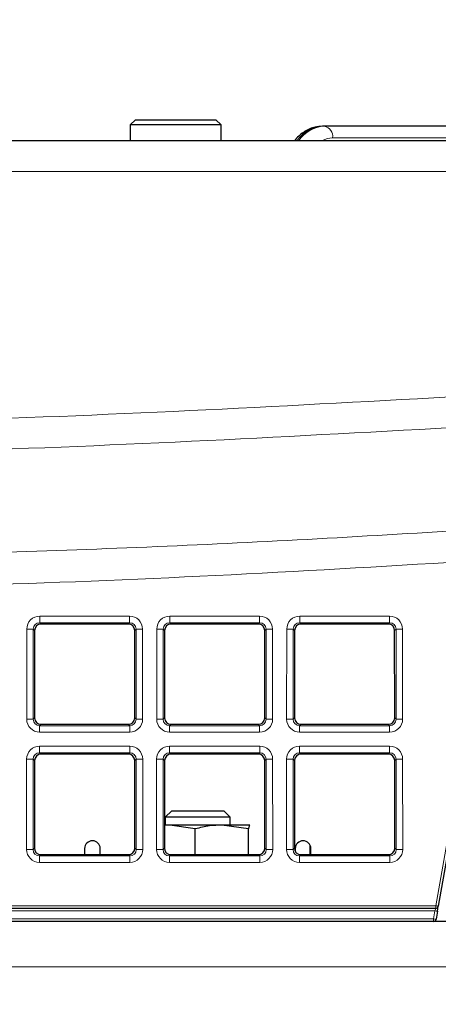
# Paper-space layout 'Blatt5' of a CAD drawing. Header units: millimetres. Extents: x 5 to 418, y 2 to 292.
# Tile 19 of 33: x 205 to 222, y 217 to 255. Entities that reach past the tile are written whole.
import ezdxf

# ---------------------------------------------------------------- set-up
doc = ezdxf.new("R2010")
doc.units = ezdxf.units.MM
doc.layers.add('SLD-0', color=7, linetype='Continuous')
doc.styles.add('SLDTEXTSTYLE1', font='TXT', dxfattribs={"width": 0.605})
doc.dimstyles.new('SLDDIMSTYLE4', dxfattribs={"dimtxt": 3.5, "dimasz": 3.302, "dimexe": 0, "dimexo": 0.0625, "dimgap": 0.875, "dimtad": 1, "dimlfac": 2, "dimrnd": 1e-09, "dimzin": 12, "dimdsep": 46, "dimtxsty": 'SLDTEXTSTYLE1', "dimsah": 1, "dimcen": 0.09, "dimadec": 0, "dimazin": 3, "dimtfac": 1, "dimtofl": 0, "dimtmove": 0, "dimatfit": 3, "dimfxl": 1, "dimfrac": 2, "dimtolj": 1, "dimtzin": 12, "dimarcsym": 0})

# ---------------------------------------------------------------- blocks, each defined once
blk = doc.blocks.new('_D_29')
at = {"layer": 'SLD-0', "color": 7}
for p, q in [((124.452, 158.08), (124.452, 265.479)), ((320.452, 158.08), (320.452, 265.479)), ((124.452, 264.479), (320.452, 264.479))]:
    blk.add_line(p, q, dxfattribs=at)
for points in [[(124.452, 264.479), (127.754, 263.971), (127.754, 264.987)], [(320.452, 264.479), (317.15, 264.987), (317.15, 263.971)]]:
    blk.add_solid(points, dxfattribs=at)
at = {"layer": 'SLD-0', "color": 7, "insert": (218.442, 268.99), "char_height": 3.5, "attachment_point": 1, "style": 'SLDTEXTSTYLE1'}
blk.add_mtext('392', dxfattribs=at)

psp = doc.layouts.new('Blatt5')

# ---------------------------------------------------------------- linework, layer by layer
at = {"color": 7, "linetype": 'Continuous', "lineweight": 25}
for p, q in [((209.9023, 250.8298), (209.7023, 250.6298)), ((209.9023, 250.8298), (212.4647, 250.8298)), ((212.4647, 250.8298), (213.0023, 250.8298)), ((213.2023, 250.6298), (213.0023, 250.8298)), ((209.7023, 250.6298), (209.7023, 250.0298)), ((212.5953, 250.6298), (209.7023, 250.6298)), ((213.2023, 250.6298), (212.5953, 250.6298)), ((213.2023, 250.0298), (213.2023, 250.6298)), ((217.1709, 250.5798), (217.1002, 250.5798)), ((234.1267, 250.5798), (217.1709, 250.5798)), ((143.9607, 250.0298), (223.4439, 250.0298)), ((206.028, 231.2044), (206.025, 227.8521)), ((209.6267, 231.4538), (206.2779, 231.4538)), ((209.8796, 227.8521), (209.8766, 231.2044)), ((211.028, 231.2044), (211.025, 227.8521)), ((214.6267, 231.4538), (211.2779, 231.4538)), ((214.8796, 227.8521), (214.8766, 231.2044)), ((216.028, 231.2044), (216.025, 227.8521)), ((219.6267, 231.4538), (216.2779, 231.4538)), ((219.8796, 227.8521), (219.8766, 231.2044)), ((206.2744, 227.6022), (209.6302, 227.6022)), ((211.2744, 227.6022), (214.6302, 227.6022)), ((216.2744, 227.6022), (219.6302, 227.6022)), ((222.7784, 227.5507), (221.555, 220.6124)), ((206.0235, 226.2089), (206.0204, 222.8475)), ((209.6312, 226.4584), (206.2733, 226.4584)), ((209.8842, 222.8475), (209.8811, 226.2089)), ((211.0235, 226.2089), (211.0204, 222.8475)), ((214.6312, 226.4584), (211.2733, 226.4584)), ((214.8842, 222.8475), (214.8811, 226.2089)), ((216.0235, 226.2089), (216.0204, 222.8475)), ((219.6312, 226.4584), (216.2733, 226.4584)), ((219.8842, 222.8475), (219.8811, 226.2089)), ((211.3023, 224.2798), (211.0523, 224.0298)), ((211.0523, 224.0298), (211.0523, 223.7298)), ((213.5523, 224.0298), (211.0523, 224.0298)), ((211.3023, 224.2798), (213.3023, 224.2798)), ((213.5523, 224.0298), (213.3023, 224.2798)), ((213.5523, 223.7298), (213.5523, 224.0298)), ((211.2328, 223.7298), (211.0212, 223.7143)), ((211.2328, 223.7298), (211.0212, 223.7298)), ((212.2085, 223.5855), (211.2328, 223.7298)), ((213.2311, 223.7298), (211.2328, 223.7298)), ((212.2085, 222.5976), (212.2085, 223.5855)), ((214.2537, 223.5855), (213.2311, 223.7298)), ((214.3006, 223.7298), (213.2311, 223.7298)), ((214.2537, 222.5976), (214.2537, 223.5855)), ((214.3023, 223.7298), (214.3006, 223.7298)), ((214.3039, 223.729), (214.3023, 223.7298)), ((207.9523, 222.8298), (207.9523, 222.5976)), ((208.5523, 222.5976), (208.5523, 222.8298)), ((216.0523, 222.8298), (216.0523, 222.725)), ((216.6273, 222.5976), (216.6273, 222.9496)), ((216.6523, 222.5976), (216.6523, 222.8298)), ((206.2698, 222.5976), (209.6348, 222.5976)), ((211.2698, 222.5976), (214.6348, 222.5976)), ((216.2698, 222.5976), (219.6348, 222.5976)), ((221.5216, 220.4229), (221.555, 220.6124)), ((221.4566, 220.5298), (142.4844, 220.5298)), ((221.5216, 220.4229), (221.4669, 220.1124)), ((303.2023, 220.0298), (141.7023, 220.0298))]:
    psp.add_line(p, q, dxfattribs=at)
at = {"color": 7, "linetype": 'Continuous', "lineweight": 18}
for p, q in [((217.4891, 250.1298), (234.4449, 250.1298)), ((223.4439, 248.8452), (143.9607, 248.8452)), ((206.2251, 231.7606), (209.6795, 231.7606)), ((206.2251, 231.5066), (206.2251, 231.7606)), ((209.6795, 231.5066), (206.2251, 231.5066)), ((206.2251, 231.5066), (206.2779, 231.4538)), ((209.6267, 231.4538), (209.6795, 231.5066)), ((209.6795, 231.5066), (209.6795, 231.7606)), ((211.2251, 231.7606), (214.6795, 231.7606)), ((211.2251, 231.5066), (211.2251, 231.7606)), ((214.6795, 231.5066), (211.2251, 231.5066)), ((211.2251, 231.5066), (211.2779, 231.4538)), ((214.6267, 231.4538), (214.6795, 231.5066)), ((214.6795, 231.5066), (214.6795, 231.7606)), ((216.2251, 231.7606), (219.6795, 231.7606)), ((216.2251, 231.7606), (216.2251, 231.5066)), ((219.6795, 231.5066), (216.2251, 231.5066)), ((216.2251, 231.5066), (216.2779, 231.4538)), ((219.6267, 231.4538), (219.6795, 231.5066)), ((219.6795, 231.7606), (219.6795, 231.5066)), ((205.7222, 227.8033), (205.7253, 231.2618)), ((205.975, 231.2574), (205.9718, 227.7989)), ((206.028, 231.2044), (205.975, 231.2574)), ((209.9296, 231.2574), (209.8766, 231.2044)), ((209.9328, 227.7989), (209.9296, 231.2574)), ((210.1793, 231.2618), (210.1824, 227.8033)), ((210.7222, 227.8033), (210.7253, 231.2618)), ((210.975, 231.2574), (210.9718, 227.7989)), ((211.028, 231.2044), (210.975, 231.2574)), ((214.9296, 231.2574), (214.8766, 231.2044)), ((214.9328, 227.7989), (214.9296, 231.2574)), ((215.1793, 231.2618), (215.1824, 227.8033)), ((215.7222, 227.8033), (215.7253, 231.2618)), ((215.975, 231.2574), (215.9718, 227.7989)), ((216.028, 231.2044), (215.975, 231.2574)), ((219.9296, 231.2574), (219.8766, 231.2044)), ((219.9328, 227.7989), (219.9296, 231.2574)), ((220.1793, 231.2618), (220.1824, 227.8033)), ((205.9718, 227.7989), (206.025, 227.8521)), ((209.8796, 227.8521), (209.9328, 227.7989)), ((210.9718, 227.7989), (211.025, 227.8521)), ((214.8796, 227.8521), (214.9328, 227.7989)), ((215.9718, 227.7989), (216.025, 227.8521)), ((219.8796, 227.8521), (219.9328, 227.7989)), ((206.2744, 227.6022), (206.221, 227.5488)), ((206.221, 227.3035), (206.221, 227.5488)), ((206.221, 227.5488), (209.6836, 227.5488)), ((209.6836, 227.5488), (209.6302, 227.6022)), ((209.6836, 227.3035), (209.6836, 227.5488)), ((211.2744, 227.6022), (211.221, 227.5488)), ((211.221, 227.3035), (211.221, 227.5488)), ((211.221, 227.5488), (214.6836, 227.5488)), ((214.6836, 227.5488), (214.6302, 227.6022)), ((214.6836, 227.3035), (214.6836, 227.5488)), ((216.2744, 227.6022), (216.221, 227.5488)), ((216.221, 227.5488), (216.221, 227.3035)), ((216.221, 227.5488), (219.6836, 227.5488)), ((219.6836, 227.5488), (219.6302, 227.6022)), ((219.6836, 227.5488), (219.6836, 227.3035)), ((221.4566, 220.6315), (222.68, 227.5698)), ((209.6836, 227.3035), (206.221, 227.3035)), ((214.6836, 227.3035), (211.221, 227.3035)), ((219.6836, 227.3035), (216.221, 227.3035)), ((206.2205, 226.7652), (209.6841, 226.7652)), ((206.2205, 226.5112), (206.2205, 226.7652)), ((209.6841, 226.5112), (209.6841, 226.7652)), ((211.2205, 226.7652), (214.6841, 226.7652)), ((211.2205, 226.5112), (211.2205, 226.7652)), ((214.6841, 226.5112), (214.6841, 226.7652)), ((216.2205, 226.7652), (219.6841, 226.7652)), ((216.2205, 226.7652), (216.2205, 226.5112)), ((219.6841, 226.7652), (219.6841, 226.5112)), ((205.7176, 222.7987), (205.7208, 226.2663)), ((205.9704, 226.262), (205.9672, 222.7944)), ((206.0235, 226.2089), (205.9704, 226.262)), ((209.6841, 226.5112), (206.2205, 226.5112)), ((206.2205, 226.5112), (206.2733, 226.4584)), ((209.6312, 226.4584), (209.6841, 226.5112)), ((209.9342, 226.262), (209.8811, 226.2089)), ((209.9373, 222.7944), (209.9342, 226.262)), ((210.1838, 226.2663), (210.187, 222.7987)), ((210.7176, 222.7987), (210.7208, 226.2663)), ((210.9704, 226.262), (210.9672, 222.7944)), ((211.0235, 226.2089), (210.9704, 226.262)), ((214.6841, 226.5112), (211.2205, 226.5112)), ((211.2205, 226.5112), (211.2733, 226.4584)), ((214.6312, 226.4584), (214.6841, 226.5112)), ((214.9342, 226.262), (214.8811, 226.2089)), ((214.9373, 222.7944), (214.9342, 226.262)), ((215.1838, 226.2663), (215.187, 222.7987)), ((215.7176, 222.7987), (215.7208, 226.2663)), ((215.9704, 226.262), (215.9672, 222.7944)), ((216.0235, 226.2089), (215.9704, 226.262)), ((219.6841, 226.5112), (216.2205, 226.5112)), ((216.2205, 226.5112), (216.2733, 226.4584)), ((219.6312, 226.4584), (219.6841, 226.5112)), ((219.9342, 226.262), (219.8811, 226.2089)), ((219.9373, 222.7944), (219.9342, 226.262)), ((220.1838, 226.2663), (220.187, 222.7987)), ((205.9672, 222.7944), (206.0204, 222.8475)), ((209.8842, 222.8475), (209.9373, 222.7944)), ((210.9672, 222.7944), (211.0204, 222.8475)), ((214.8842, 222.8475), (214.9373, 222.7944)), ((215.9672, 222.7944), (216.0204, 222.8475)), ((219.8842, 222.8475), (219.9373, 222.7944)), ((206.2698, 222.5976), (206.2164, 222.5442)), ((206.2164, 222.2989), (206.2164, 222.5442)), ((206.2164, 222.5442), (209.6881, 222.5442)), ((209.6881, 222.5442), (209.6348, 222.5976)), ((209.6881, 222.2989), (209.6881, 222.5442)), ((211.2698, 222.5976), (211.2164, 222.5442)), ((211.2164, 222.2989), (211.2164, 222.5442)), ((211.2164, 222.5442), (214.6881, 222.5442)), ((214.6881, 222.5442), (214.6348, 222.5976)), ((214.6881, 222.2989), (214.6881, 222.5442)), ((216.2698, 222.5976), (216.2164, 222.5442)), ((216.2164, 222.5442), (219.6881, 222.5442)), ((216.2164, 222.5442), (216.2164, 222.2989)), ((219.6881, 222.5442), (219.6348, 222.5976)), ((219.6881, 222.5442), (219.6881, 222.2989)), ((209.6881, 222.2989), (206.2164, 222.2989)), ((214.6881, 222.2989), (211.2164, 222.2989)), ((219.6881, 222.2989), (216.2164, 222.2989)), ((142.4844, 220.6315), (221.4566, 220.6315)), ((221.4566, 220.6315), (221.4566, 220.5298)), ((221.4231, 220.435), (142.9293, 220.435)), ((221.3684, 220.1245), (221.4231, 220.435)), ((221.4231, 220.435), (221.4566, 220.5298)), ((142.9456, 220.1245), (221.3684, 220.1245)), ((221.3684, 220.1245), (221.3684, 220.0298)), ((141.7023, 218.2798), (303.2023, 218.2798))]:
    psp.add_line(p, q, dxfattribs=at)
for centre, radius, start, end in [((217.1583, 249.3393), 1.2418, 92.68382, 146.21951), ((217.229, 249.3393), 1.2418, 92.68382, 146.21951), ((217.0913, 250.186), 0.4017, 351.95053, 78.57825), ((217.4947, 249.3081), 0.8217, 90.39068, 118.56434), ((205.7797, 227.2308), 4.0313, 87.22407, 90.77349), ((210.1248, 227.2308), 4.0313, 89.22651, 92.77593), ((210.7797, 227.2308), 4.0313, 87.22407, 90.77349), ((215.1248, 227.2308), 4.0313, 89.22651, 92.77593), ((215.7797, 227.2308), 4.0313, 87.22407, 90.77349), ((220.1248, 227.2308), 4.0313, 89.22651, 92.77593), ((205.7766, 223.7724), 4.0313, 87.22407, 90.77349), ((210.128, 223.7724), 4.0313, 89.22651, 92.77593), ((210.7766, 223.7724), 4.0313, 87.22407, 90.77349), ((215.128, 223.7724), 4.0313, 89.22651, 92.77593), ((215.7766, 223.7724), 4.0313, 87.22407, 90.77349), ((220.128, 223.7724), 4.0313, 89.22651, 92.77593), ((205.7752, 222.2354), 4.0313, 87.22407, 90.77349), ((210.1294, 222.2354), 4.0313, 89.22651, 92.77593), ((210.7752, 222.2354), 4.0313, 87.22407, 90.77349), ((215.1294, 222.2354), 4.0313, 89.22651, 92.77593), ((215.7752, 222.2354), 4.0313, 87.22407, 90.77349), ((220.1294, 222.2354), 4.0313, 89.22651, 92.77593), ((205.772, 218.7678), 4.0313, 87.22407, 90.77349), ((210.1326, 218.7678), 4.0313, 89.22651, 92.77593), ((210.772, 218.7678), 4.0313, 87.22407, 90.77349), ((215.1326, 218.7678), 4.0313, 89.22651, 92.77593), ((215.772, 218.7678), 4.0313, 87.22407, 90.77349), ((220.1326, 218.7678), 4.0313, 89.22651, 92.77593), ((221.2275, 219.1876), 1.462, 77.05217, 80.98445), ((221.5312, 220.9064), 0.4836, 257.08942, 268.86553), ((221.4764, 220.5959), 0.4836, 257.08942, 268.86553)]:
    psp.add_arc(centre, radius, start, end, dxfattribs=at)
at = {"color": 7, "linetype": 'Continuous', "lineweight": 25}
for centre, radius, start, end in [((208.2523, 222.8298), 0.3, 0, 180), ((216.3523, 222.8298), 0.3, 0, 180), ((221.4566, 220.6298), 0.1, 270, 350), ((221.3684, 220.1298), 0.1, 270, 350)]:
    psp.add_arc(centre, radius, start, end, dxfattribs=at)
at = {"color": 7, "linetype": 'Continuous', "lineweight": 18}
for centre, major_axis, ratio, start_param, end_param in [((206.226, 231.2604), (0.4261, -0.2634), 0.9979617, 2.1253446, 3.6934019), ((206.226, 231.256), (0.2008, -0.1516), 0.9933986, 2.2177606, 3.7858179), ((209.6786, 231.2604), (0.4261, 0.2634), 0.9979617, 5.7313761, 7.2994334), ((209.6786, 231.256), (0.2008, 0.1516), 0.9933986, 5.6389601, 7.2070174), ((211.226, 231.2604), (0.4261, -0.2634), 0.9979617, 2.1253446, 3.6934019), ((211.226, 231.256), (0.2008, -0.1516), 0.9933986, 2.2177606, 3.7858179), ((214.6786, 231.2604), (0.4261, 0.2634), 0.9979617, 5.7313761, 7.2994334), ((214.6786, 231.256), (0.2008, 0.1516), 0.9933986, 5.6389601, 7.2070174), ((216.226, 231.2604), (0.4261, -0.2634), 0.9979617, 2.1253446, 3.6934019), ((216.226, 231.256), (0.2008, -0.1516), 0.9933986, 2.2177606, 3.7858179), ((219.6786, 231.2604), (0.4261, 0.2634), 0.9979617, 5.7313761, 7.2994334), ((219.6786, 231.256), (0.2008, 0.1516), 0.9933986, 5.6389601, 7.2070174), ((206.2229, 227.8047), (0.3089, 0.3955), 0.9962403, 2.234797, 3.8028543), ((206.2229, 227.8003), (0.1619, 0.1938), 0.9898801, 2.2670539, 3.8351112), ((209.6817, 227.8047), (-0.3089, 0.3955), 0.9962403, 2.480331, 4.0483883), ((209.6817, 227.8003), (-0.1619, 0.1938), 0.9898801, 2.4480741, 4.0161314), ((211.2229, 227.8047), (0.3089, 0.3955), 0.9962403, 2.234797, 3.8028543), ((211.2229, 227.8003), (0.1619, 0.1938), 0.9898801, 2.2670539, 3.8351112), ((214.6817, 227.8047), (-0.3089, 0.3955), 0.9962403, 2.480331, 4.0483883), ((214.6817, 227.8003), (-0.1619, 0.1938), 0.9898801, 2.4480741, 4.0161314), ((216.2229, 227.8047), (0.3089, 0.3955), 0.9962403, 2.234797, 3.8028543), ((216.2229, 227.8003), (0.1619, 0.1938), 0.9898801, 2.2670539, 3.8351112), ((219.6817, 227.8047), (-0.3089, 0.3955), 0.9962403, 2.480331, 4.0483883), ((219.6817, 227.8003), (-0.1619, 0.1938), 0.9898801, 2.4480741, 4.0161314), ((206.2214, 226.265), (0.4261, -0.2634), 0.9979617, 2.1253446, 3.6934019), ((209.6831, 226.265), (0.4261, 0.2634), 0.9979617, 5.7313761, 7.2994334), ((211.2214, 226.265), (0.4261, -0.2634), 0.9979617, 2.1253446, 3.6934019), ((214.6831, 226.265), (0.4261, 0.2634), 0.9979617, 5.7313761, 7.2994334), ((216.2214, 226.265), (0.4261, -0.2634), 0.9979617, 2.1253446, 3.6934019), ((219.6831, 226.265), (0.4261, 0.2634), 0.9979617, 5.7313761, 7.2994334), ((206.2214, 226.2606), (0.2008, -0.1516), 0.9933986, 2.2177606, 3.7858179), ((209.6831, 226.2606), (0.2008, 0.1516), 0.9933986, 5.6389601, 7.2070174), ((211.2214, 226.2606), (0.2008, -0.1516), 0.9933986, 2.2177606, 3.7858179), ((214.6831, 226.2606), (0.2008, 0.1516), 0.9933986, 5.6389601, 7.2070174), ((216.2214, 226.2606), (0.2008, -0.1516), 0.9933986, 2.2177606, 3.7858179), ((219.6831, 226.2606), (0.2008, 0.1516), 0.9933986, 5.6389601, 7.2070174), ((206.2183, 222.8001), (0.3089, 0.3955), 0.9962403, 2.234797, 3.8028543), ((206.2183, 222.7957), (0.1619, 0.1938), 0.9898801, 2.2670539, 3.8351112), ((209.6863, 222.8001), (-0.3089, 0.3955), 0.9962403, 2.480331, 4.0483883), ((209.6863, 222.7957), (-0.1619, 0.1938), 0.9898801, 2.4480741, 4.0161314), ((211.2183, 222.8001), (0.3089, 0.3955), 0.9962403, 2.234797, 3.8028543), ((211.2183, 222.7957), (0.1619, 0.1938), 0.9898801, 2.2670539, 3.8351112), ((214.6863, 222.8001), (-0.3089, 0.3955), 0.9962403, 2.480331, 4.0483883), ((214.6863, 222.7957), (-0.1619, 0.1938), 0.9898801, 2.4480741, 4.0161314), ((216.2183, 222.8001), (0.3089, 0.3955), 0.9962403, 2.234797, 3.8028543), ((216.2183, 222.7957), (0.1619, 0.1938), 0.9898801, 2.2670539, 3.8351112), ((219.6863, 222.8001), (-0.3089, 0.3955), 0.9962403, 2.480331, 4.0483883), ((219.6863, 222.7957), (-0.1619, 0.1938), 0.9898801, 2.4480741, 4.0161314)]:
    psp.add_ellipse(centre, major_axis=major_axis, ratio=ratio, start_param=start_param, end_param=end_param, dxfattribs=at)
at = {"color": 7, "linetype": 'Continuous', "lineweight": 25}
for centre, major_axis, ratio, start_param, end_param in [((206.2784, 231.2037), (0.2131, -0.1317), 0.9979617, 2.1253446, 3.6934019), ((209.6262, 231.2037), (0.2131, 0.1317), 0.9979617, 5.7313761, 7.2994334), ((211.2784, 231.2037), (0.2131, -0.1317), 0.9979617, 2.1253446, 3.6934019), ((214.6262, 231.2037), (0.2131, 0.1317), 0.9979617, 5.7313761, 7.2994334), ((216.2784, 231.2037), (0.2131, -0.1317), 0.9979617, 2.1253446, 3.6934019), ((219.6262, 231.2037), (0.2131, 0.1317), 0.9979617, 5.7313761, 7.2994334), ((206.2753, 227.8528), (0.1545, 0.1978), 0.9962403, 2.234797, 3.8028543), ((209.6293, 227.8528), (-0.1545, 0.1978), 0.9962403, 2.480331, 4.0483883), ((211.2753, 227.8528), (0.1545, 0.1978), 0.9962403, 2.234797, 3.8028543), ((214.6293, 227.8528), (-0.1545, 0.1978), 0.9962403, 2.480331, 4.0483883), ((216.2753, 227.8528), (0.1545, 0.1978), 0.9962403, 2.234797, 3.8028543), ((219.6293, 227.8528), (-0.1545, 0.1978), 0.9962403, 2.480331, 4.0483883), ((206.2738, 226.2082), (0.2131, -0.1317), 0.9979617, 2.1253446, 3.6934019), ((209.6308, 226.2082), (0.2131, 0.1317), 0.9979617, 5.7313761, 7.2994334), ((211.2738, 226.2082), (0.2131, -0.1317), 0.9979617, 2.1253446, 3.6934019), ((214.6308, 226.2082), (0.2131, 0.1317), 0.9979617, 5.7313761, 7.2994334), ((216.2738, 226.2082), (0.2131, -0.1317), 0.9979617, 2.1253446, 3.6934019), ((219.6308, 226.2082), (0.2131, 0.1317), 0.9979617, 5.7313761, 7.2994334), ((206.2707, 222.8482), (0.1545, 0.1978), 0.9962403, 2.234797, 3.8028543), ((209.6339, 222.8482), (-0.1545, 0.1978), 0.9962403, 2.480331, 4.0483883), ((211.2707, 222.8482), (0.1545, 0.1978), 0.9962403, 2.234797, 3.8028543), ((214.6339, 222.8482), (-0.1545, 0.1978), 0.9962403, 2.480331, 4.0483883), ((216.2707, 222.8482), (0.1545, 0.1978), 0.9962403, 2.234797, 3.8028543), ((219.6339, 222.8482), (-0.1545, 0.1978), 0.9962403, 2.480331, 4.0483883)]:
    psp.add_ellipse(centre, major_axis=major_axis, ratio=ratio, start_param=start_param, end_param=end_param, dxfattribs=at)
for points, knots in [([(217.1002, 250.5798), (217.0047, 250.5732), (216.7641, 250.5566), (216.4018, 250.3919), (216.1511, 250.185), (216.0434, 250.0453), (216.0315, 250.0298)], [0, 0, 0, 0, 0.2359396, 0.5941149, 0.9549701, 1, 1, 1, 1]), ([(213.2311, 223.7298), (213.072, 223.7235), (212.7274, 223.7101), (212.3901, 223.6291), (212.2085, 223.5855)], [0, 0, 0, 0, 0.461748, 1, 1, 1, 1]), ([(214.3006, 223.7298), (214.2885, 223.7127), (214.2727, 223.6906), (214.2573, 223.6051), (214.2537, 223.5855)], [0, 0, 0, 0, 0.770166, 1, 1, 1, 1])]:
    psp.add_open_spline(points, degree=3, knots=knots, dxfattribs=at)
at = {"color": 7, "linetype": 'Continuous', "lineweight": 18}
for points, knots in [([(143.5199, 240.4337), (150.2242, 240.0379), (163.6404, 239.2459), (183.7628, 238.9234), (203.8603, 239.1756), (217.2127, 239.9144), (223.8925, 240.284)], [0, 0, 0, 0, 0.2504819, 0.5012443, 0.750484, 1, 1, 1, 1]), ([(223.9729, 239.106), (217.2868, 238.7366), (203.9071, 237.9974), (186.3572, 237.7685), (170.8573, 237.9531), (157.4117, 238.3915), (148.1255, 238.9657), (143.4811, 239.2528)], [0, 0, 0, 0, 0.2493797, 0.4990358, 0.6534909, 0.8266992, 1, 1, 1, 1]), ([(153.2225, 234.7031), (159.3804, 234.4366), (171.702, 233.9034), (188.571, 233.8245), (203.3816, 234.1201), (216.1295, 234.6347), (224.336, 235.1767), (228.4401, 235.4477)], [0, 0, 0, 0, 0.2456541, 0.4915361, 0.6722043, 0.8360684, 1, 1, 1, 1]), ([(228.5291, 234.2298), (222.153, 233.8286), (209.3944, 233.0259), (190.4365, 232.6019), (171.6811, 232.6806), (159.3342, 233.2159), (153.158, 233.4837)], [0, 0, 0, 0, 0.254103, 0.5084582, 0.7541151, 1, 1, 1, 1])]:
    psp.add_open_spline(points, degree=3, knots=knots, dxfattribs=at)

# ---------------------------------------------------------------- dimensions: what is measured, and where the dimension line sits
at = {"layer": 'SLD-0', "color": 7}
dim = psp.add_linear_dim(base=(320.4523, 264.4786), p1=(124.4523, 158.0798), p2=(320.4523, 158.0798), dimstyle='SLDDIMSTYLE4', dxfattribs=at)
dim.commit()
dim.dimension.update_dxf_attribs({"geometry": '_D_29', "text_midpoint": (222.4523, 264.4786), "dimtype": 160})

doc.saveas('drawing.dxf')
